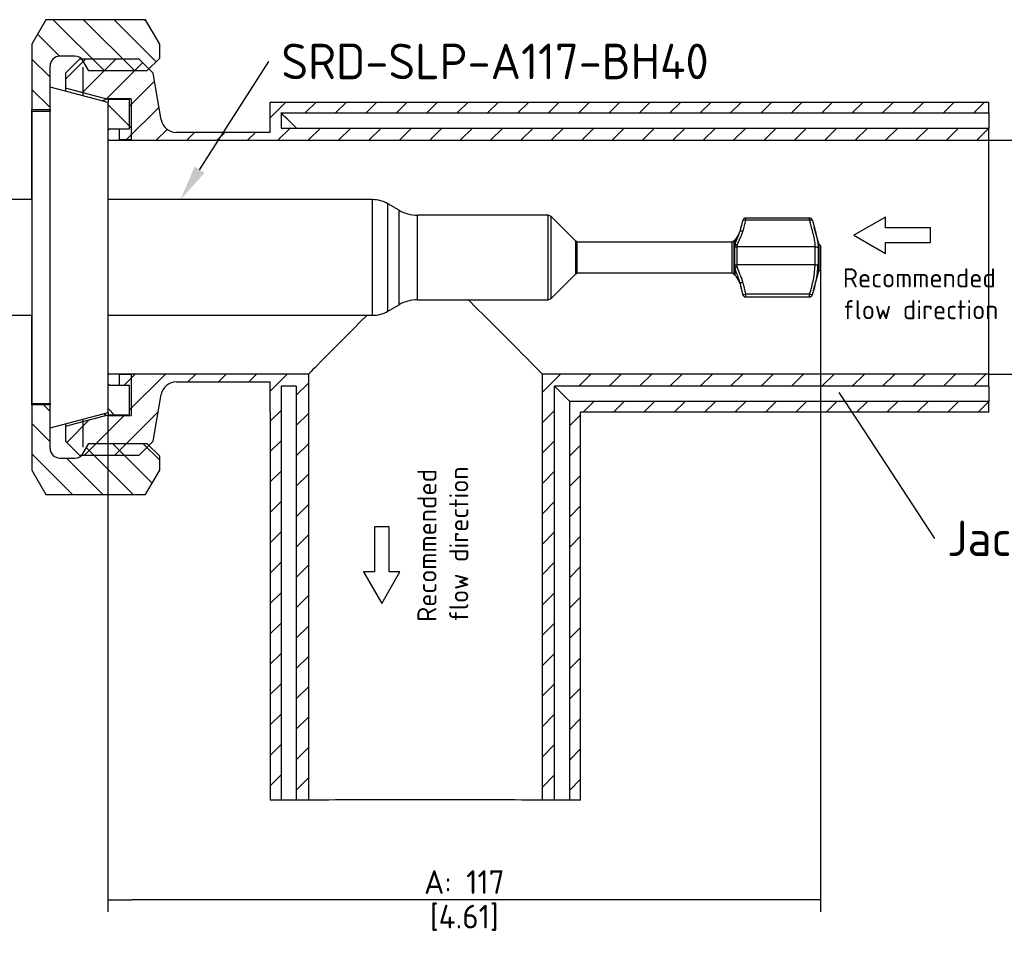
# Paper-space layout 'Invenitec-A4' of a CAD drawing. Header units: millimetres. Extents: x -180 to 175, y 55 to 345.
# Tile 3 of 4: x -91 to 54, y 189 to 324. Entities that reach past the tile are written whole.
import ezdxf
from ezdxf import colors
from ezdxf.entities.mleader import LeaderData, LeaderLine
from ezdxf.math import Vec2, Vec3

# ---------------------------------------------------------------- set-up
doc = ezdxf.new("R2010")
doc.units = ezdxf.units.MM
for name, color, linetype in [('BH40-JACKETED-EL', 7, 'Continuous'), ('BH40-NUT', 7, 'Continuous'), ('BH40-SEAL', 7, 'Continuous'), ('Default', 7, 'Continuous'), ('SRD-SLP-A117-BH4', 7, 'Continuous')]:
    doc.layers.add(name, color=color, linetype=linetype)
doc.styles.add('SEACAD_Solid_Edge_ISO', font='seiso.ttf')
doc.dimstyles.new('Rheonics_Publish', dxfattribs={"dimtxt": 3.5, "dimasz": 3.5, "dimexe": 1.75, "dimexo": 0, "dimgap": 0.875, "dimtad": 1, "dimdec": 1, "dimlfac": 1.111111, "dimdsep": 46, "dimtxsty": 'SEACAD_Solid_Edge_ISO', "dimblk1": '_SE_FILLED', "dimblk2": '_SE_FILLED', "dimsah": 1, "dimcen": 1.75, "dimazin": 0, "dimtfac": 0.5, "dimtdec": 3, "dimtmove": 0, "dimatfit": 3, "dimfxl": 1, "dimarcsym": 0})

# ---------------------------------------------------------------- blocks, each defined once
blk = doc.blocks.new('_SE_FILLED')
at = {"color": 0}
blk.add_line((0, 0), (-1, 0), dxfattribs=at)
blk.add_solid([(0, 0), (-1, -0.1665), (-1, 0.1665), (0, 0)], dxfattribs=at)
blk = doc.blocks.new('SE4')
at = {"layer": 'BH40-JACKETED-EL', "linetype": 'Continuous'}
h = blk.add_hatch(dxfattribs=at)
h.set_pattern_fill('LINE', angle=45, style=0)
edge = h.paths.add_edge_path()
edge.add_arc((47.8, 166.93), 0.178, 184.5357, 270.2109)
edge.add_line((47.8, 166.75), (177.79, 166.75))
edge.add_line((177.79, 166.75), (177.79, 168.55))
edge.add_line((177.79, 168.55), (75.46, 168.55))
edge.add_line((75.46, 168.55), (73.19, 168.55))
edge.add_line((73.19, 168.55), (73.19, 170.8))
edge.add_line((73.19, 170.8), (177.79, 170.8))
edge.add_line((177.79, 170.8), (177.79, 172.4))
edge.add_line((177.79, 172.4), (71.56, 172.4))
edge.add_line((71.56, 172.4), (71.56, 167.92))
edge.add_line((71.56, 167.92), (57.71, 167.92))
edge.add_arc((57.71, 170.17), 2.25, 190, 270, ccw=False)
edge.add_line((55.49, 169.78), (55.26, 171.1))
edge.add_line((55.26, 171.1), (54.28, 176.65))
edge.add_line((54.28, 176.65), (53.64, 177.29))
edge.add_line((53.64, 177.29), (52.21, 178.72))
edge.add_line((52.21, 178.72), (43.77, 178.72))
edge.add_line((43.77, 178.72), (43.39, 178.72))
edge.add_line((43.39, 178.72), (42.73, 178.06))
edge.add_line((42.73, 178.06), (41.32, 176.65))
edge.add_line((41.32, 176.65), (41.32, 174.47))
edge.add_line((41.32, 174.47), (47.46, 172.83))
edge.add_line((47.46, 172.83), (47.62, 172.78))
edge.add_line((47.62, 172.78), (50.77, 172.78))
edge.add_line((50.77, 172.78), (50.77, 168.37))
edge.add_line((50.77, 168.37), (49.25, 168.37))
edge.add_line((49.25, 168.37), (47.9, 168.37))
edge.add_line((47.9, 168.37), (47.8, 168.37))
edge.add_arc((47.8, 168.19), 0.18, 89.9885, 173.9479)
edge.add_line((47.62, 168.21), (47.62, 167.03))
edge.add_line((47.62, 167.03), (47.62, 166.92))
h = blk.add_hatch(dxfattribs=at)
h.set_pattern_fill('LINE', angle=45, style=0)
edge = h.paths.add_edge_path()
edge.add_line((47.62, 132.02), (47.62, 130.73))
edge.add_arc((47.8, 130.75), 0.18, 187.9289, 270.025)
edge.add_line((47.8, 130.57), (47.9, 130.57))
edge.add_line((47.9, 130.57), (47.91, 130.57))
edge.add_line((47.91, 130.57), (49.25, 130.57))
edge.add_line((49.25, 130.57), (50.77, 130.57))
edge.add_line((50.77, 130.57), (50.77, 126.16))
edge.add_line((50.77, 126.16), (47.62, 126.16))
edge.add_line((47.62, 126.16), (47.45, 126.12))
edge.add_line((47.45, 126.12), (41.32, 124.47))
edge.add_line((41.32, 124.47), (41.32, 122.29))
edge.add_line((41.32, 122.29), (42.73, 120.88))
edge.add_line((42.73, 120.88), (43.39, 120.22))
edge.add_line((43.39, 120.22), (43.77, 120.22))
edge.add_line((43.77, 120.22), (52.21, 120.22))
edge.add_line((52.21, 120.22), (53.64, 121.66))
edge.add_line((53.64, 121.66), (54.28, 122.29))
edge.add_line((54.28, 122.29), (55.26, 127.85))
edge.add_line((55.26, 127.85), (55.49, 129.16))
edge.add_arc((57.71, 128.77), 2.25, 90, 170, ccw=False)
edge.add_line((57.71, 131.02), (71.56, 131.02))
edge.add_line((71.56, 131.02), (71.56, 126.54))
edge.add_line((71.56, 126.54), (71.59, 126.54))
edge.add_line((71.59, 126.54), (71.59, 126.54))
edge.add_ellipse((94.52, 148.57), major_axis=(0, 9970.51), ratio=0.0022996, start_angle=133.847387, end_angle=163.887346)
edge.add_line((71.59, 69.2), (73.19, 69.2))
edge.add_line((73.19, 69.2), (73.19, 130.39))
edge.add_line((73.19, 130.39), (75.44, 130.39))
edge.add_line((75.44, 130.39), (75.44, 130.39))
edge.add_ellipse((94.52, 148.57), major_axis=(0, -8297.25), ratio=0.0022996, start_angle=313.609373, end_angle=346.483036)
edge.add_line((75.44, 69.2), (77.24, 69.2))
edge.add_line((77.24, 69.2), (77.24, 69.23))
edge.add_line((77.24, 69.23), (77.24, 132.19))
edge.add_line((77.24, 132.19), (47.8, 132.19))
edge.add_arc((47.8, 132.01), 0.178, 89.7622, 176.45)
h = blk.add_hatch(dxfattribs=at)
h.set_pattern_fill('LINE', angle=45, style=0)
edge = h.paths.add_edge_path()
edge.add_line((177.79, 132.19), (111.8, 132.19))
edge.add_line((111.8, 132.19), (111.8, 69.23))
edge.add_line((111.8, 69.23), (111.8, 69.2))
edge.add_line((111.8, 69.2), (113.6, 69.2))
edge.add_ellipse((94.52, 148.57), major_axis=(0, -8297.25), ratio=0.0022996, start_angle=13.516964, end_angle=46.390627)
edge.add_line((113.6, 130.39), (113.6, 130.39))
edge.add_line((113.6, 130.39), (113.62, 130.39))
edge.add_line((113.62, 130.39), (177.79, 130.39))
edge.add_line((177.79, 130.39), (177.79, 132.19))
h = blk.add_hatch(dxfattribs=at)
h.set_pattern_fill('LINE', angle=45, style=0)
edge = h.paths.add_edge_path()
edge.add_line((117.45, 126.54), (177.79, 126.54))
edge.add_line((177.79, 126.54), (177.79, 128.14))
edge.add_line((177.79, 128.14), (115.85, 128.14))
edge.add_line((115.85, 128.14), (115.85, 69.2))
edge.add_line((115.85, 69.2), (117.45, 69.2))
edge.add_ellipse((94.52, 148.57), major_axis=(0, 9970.51), ratio=0.0022996, start_angle=196.112654, end_angle=226.152613)
edge.add_line((117.45, 126.54), (117.45, 126.54))
at = {"layer": 'BH40-NUT', "linetype": 'Continuous'}
h = blk.add_hatch(dxfattribs=at)
h.set_pattern_fill('LINE', angle=135, style=0)
edge = h.paths.add_edge_path()
edge.add_line((55.26, 178.9), (55.26, 180.97))
edge.add_line((55.26, 180.97), (53.18, 184.57))
edge.add_line((53.18, 184.57), (38.44, 184.57))
edge.add_line((38.44, 184.57), (36.36, 180.97))
edge.add_line((36.36, 180.97), (36.36, 171.3))
edge.add_line((36.36, 171.3), (39.06, 171.3))
edge.add_line((39.06, 171.3), (39.06, 177.73))
edge.add_arc((40.5, 177.73), 1.44, 90, 180, ccw=False)
edge.add_line((40.5, 179.17), (42.73, 179.17))
edge.add_arc((42.72, 177.71), 1.46, 43.7181, 89.654, ccw=False)
edge.add_arc((42.75, 177.74), 1.42, 30.0615, 43.7366, ccw=False)
edge.add_line((43.97, 178.45), (44.81, 177.01))
edge.add_line((44.81, 177.01), (53.37, 177.01))
edge.add_line((53.37, 177.01), (53.64, 177.29))
edge.add_line((53.64, 177.29), (55.26, 178.9))
h = blk.add_hatch(dxfattribs=at)
h.set_pattern_fill('LINE', angle=135, style=0)
edge = h.paths.add_edge_path()
edge.add_line((53.37, 121.94), (44.81, 121.94))
edge.add_line((44.81, 121.94), (43.97, 120.49))
edge.add_arc((42.76, 121.19), 1.4, 316.0941, 329.9674, ccw=False)
edge.add_arc((42.72, 121.23), 1.46, 270.3364, 316.2974, ccw=False)
edge.add_line((42.73, 119.77), (40.5, 119.77))
edge.add_arc((40.5, 121.21), 1.44, 180, 270, ccw=False)
edge.add_line((39.06, 121.21), (39.06, 124.55))
edge.add_line((39.06, 124.55), (39.06, 127.65))
edge.add_line((39.06, 127.65), (36.36, 127.65))
edge.add_line((36.36, 127.65), (36.36, 117.97))
edge.add_line((36.36, 117.97), (38.44, 114.37))
edge.add_line((38.44, 114.37), (53.18, 114.37))
edge.add_line((53.18, 114.37), (55.26, 117.97))
edge.add_line((55.26, 117.97), (55.26, 120.05))
edge.add_line((55.26, 120.05), (53.64, 121.66))
edge.add_line((53.64, 121.66), (53.37, 121.94))
at = {"layer": 'BH40-SEAL', "linetype": 'Continuous'}
h = blk.add_hatch(dxfattribs=at)
h.set_pattern_fill('LINE', scale=2, angle=135, style=0)
edge = h.paths.add_edge_path()
edge.add_line((47.79, 168.37), (47.9, 168.37))
edge.add_line((47.9, 168.37), (49.25, 168.37))
edge.add_line((49.25, 168.37), (49.25, 167.03))
edge.add_line((49.25, 167.03), (49.25, 166.8))
edge.add_line((49.25, 166.8), (51.05, 166.8))
edge.add_line((51.05, 166.8), (51.05, 167.03))
edge.add_line((51.05, 167.03), (51.05, 172.87))
edge.add_line((51.05, 172.87), (47.9, 172.87))
edge.add_arc((47.9, 170.65), 2.22, 90.0385, 101.6316)
edge.add_arc((47.91, 170.59), 2.28, 101.616, 120.2967)
edge.add_line((46.76, 172.56), (47.62, 172.33))
edge.add_line((47.62, 172.33), (47.62, 172.33))
edge.add_line((47.62, 172.33), (47.62, 168.39))
edge.add_arc((47.91, 170.2), 1.83, 260.9749, 266.4663)
h = blk.add_hatch(dxfattribs=at)
h.set_pattern_fill('LINE', scale=2, angle=135, style=0)
edge = h.paths.add_edge_path()
edge.add_line((47.62, 130.55), (47.62, 127.07))
edge.add_line((47.62, 127.07), (47.62, 126.5))
edge.add_line((47.62, 126.5), (47.62, 126.5))
edge.add_line((47.62, 126.5), (46.9, 126.31))
edge.add_arc((47.91, 128.33), 2.26, 243.4483, 258.4286)
edge.add_arc((47.9, 128.31), 2.23, 258.4068, 269.98)
edge.add_line((47.9, 126.07), (51.05, 126.07))
edge.add_line((51.05, 126.07), (51.05, 132.15))
edge.add_line((51.05, 132.15), (49.25, 132.15))
edge.add_line((49.25, 132.15), (49.25, 130.57))
edge.add_line((49.25, 130.57), (47.91, 130.57))
edge.add_line((47.91, 130.57), (47.79, 130.57))
edge.add_arc((47.9, 128.85), 1.72, 93.5477, 99.2944)
at = {"layer": 'BH40-JACKETED-EL', "color": 7, "linetype": 'Continuous'}
for p, q in [((43.39, 178.72), (41.32, 176.65)), ((52.21, 178.72), (43.39, 178.72)), ((54.28, 176.65), (52.21, 178.72)), ((41.32, 176.65), (41.32, 174.47)), ((55.49, 169.78), (54.28, 176.65)), ((41.32, 174.47), (41.32, 174.02)), ((47.62, 172.78), (41.32, 174.47)), ((47.62, 172.78), (47.62, 172.33)), ((50.77, 172.78), (47.62, 172.78)), ((50.77, 172.78), (50.77, 168.37)), ((71.56, 167.92), (71.56, 172.4)), ((71.56, 172.4), (177.79, 172.4)), ((177.79, 170.8), (177.79, 172.4)), ((73.19, 170.8), (177.79, 170.8)), ((177.79, 170.8), (177.79, 168.55)), ((50.77, 168.37), (47.8, 168.37)), ((71.56, 167.92), (57.71, 167.92)), ((73.19, 168.55), (177.79, 168.55)), ((177.79, 166.75), (177.79, 168.55)), ((47.8, 166.75), (177.79, 166.75)), ((177.79, 132.19), (177.79, 166.75)), ((47.8, 157.97), (47.8, 157.97)), ((47.8, 140.87), (47.8, 140.87)), ((77.24, 132.19), (47.8, 132.19)), ((57.71, 131.02), (71.56, 131.02)), ((71.56, 126.54), (71.56, 131.02)), ((177.79, 132.19), (111.8, 132.19)), ((177.79, 130.39), (177.79, 132.19)), ((47.8, 130.57), (50.77, 130.57)), ((50.77, 130.57), (50.77, 126.16)), ((75.44, 130.39), (73.19, 130.39)), ((75.44, 130.39), (75.44, 69.2)), ((177.79, 130.39), (113.6, 130.39)), ((113.6, 69.2), (113.6, 130.39)), ((177.79, 130.39), (177.79, 128.14)), ((54.28, 122.29), (55.49, 129.16)), ((177.79, 128.14), (115.85, 128.14)), ((177.79, 126.54), (177.79, 128.14)), ((41.32, 124.47), (47.62, 126.16)), ((47.62, 126.5), (47.62, 126.16)), ((47.62, 126.16), (50.77, 126.16)), ((71.59, 126.54), (71.56, 126.54)), ((71.59, 126.54), (71.59, 69.2)), ((177.79, 126.54), (117.45, 126.54)), ((117.45, 69.2), (117.45, 126.54)), ((41.32, 124.81), (41.32, 124.47)), ((41.32, 124.47), (41.32, 122.29)), ((41.32, 122.29), (43.39, 120.22)), ((52.21, 120.22), (54.28, 122.29)), ((43.39, 120.22), (52.21, 120.22)), ((73.19, 69.2), (71.59, 69.2)), ((77.24, 69.2), (75.44, 69.2)), ((113.6, 69.2), (111.8, 69.2)), ((117.45, 69.2), (115.85, 69.2))]:
    blk.add_line(p, q, dxfattribs=at)
for centre, major_axis, ratio, start_param, end_param in [((94.52, 149.47), (-21.33, 21.33), 0.00115, -0.464602, -0.001247), ((94.52, 148.57), (0, 9275.7), 0.0023, 1.568399, 1.568642), ((94.52, 149.47), (-17.28, 17.28), 0.00115, 3.140563, 4.337474), ((94.52, 149.47), (17.28, 17.28), 0.00115, 2.093163, 3.142622), ((94.52, 148.57), (0, -7514.49), 0.0023, -1.568617, -1.560234), ((94.52, 148.57), (0, -7514.49), 0.0023, 1.560234, 1.568617), ((94.52, 148.57), (0, 9275.7), 0.0023, -4.710429, -4.703832), ((94.52, 148.57), (0, -8297.25), 0.0023, -1.568606, -1.561231), ((94.52, 148.57), (0, -8297.25), 0.0023, 1.561231, 1.568606), ((94.52, 149.47), (-21.33, 21.33), 0.00115, 3.14054, 3.603895), ((94.52, 148.57), (0, 9275.7), 0.0023, 4.703832, 4.710187), ((94.52, 148.57), (0, 9970.51), 0.0023, -4.71018, -4.704429), ((94.52, 148.57), (0, 9970.51), 0.0023, 4.704429, 4.71018), ((94.52, 69.2), (22.93, 0), 0.0023, 3.141593, 3.149553), ((94.52, 69.2), (21.33, 0), 0.0023, -3.605044, -3.150149), ((94.52, 69.2), (19.08, 0), 0.0023, 3.141593, 3.151158), ((94.52, 69.2), (17.28, 0), 0.0023, 0.010562, 3.131031), ((94.52, 69.2), (21.33, 0), 0.0023, 0.008556, 0.463452), ((94.52, 69.2), (19.08, 0), 0.0023, -0.009566, 0), ((94.52, 69.2), (22.93, 0), 0.0023, -0.00796, 0)]:
    blk.add_ellipse(centre, major_axis=major_axis, ratio=ratio, start_param=start_param, end_param=end_param, dxfattribs=at)
for points, knots in [([(55.49, 169.78), (55.58, 169.27), (55.86, 168.79), (56.66, 168.11), (57.18, 167.92), (57.71, 167.92)], [0, 0, 0, 0, 0.5, 0.5, 1, 1, 1, 1]), ([(47.8, 168.37), (47.75, 168.37), (47.7, 168.35), (47.64, 168.29), (47.62, 168.25), (47.62, 168.21)], [0, 0, 0, 0, 0.5, 0.5, 0.9425543, 0.9425543, 0.9425543, 0.9425543]), ([(47.62, 166.92), (47.62, 166.87), (47.64, 166.83), (47.7, 166.77), (47.75, 166.75), (47.8, 166.75)], [0.0576492, 0.0576492, 0.0576492, 0.0576492, 0.5, 0.5, 1, 1, 1, 1]), ([(47.8, 132.19), (47.75, 132.19), (47.7, 132.17), (47.64, 132.11), (47.62, 132.07), (47.62, 132.03)], [0, 0, 0, 0, 0.5, 0.5, 0.9500116, 0.9500116, 0.9500116, 0.9500116]), ([(57.71, 131.02), (57.18, 131.02), (56.66, 130.83), (55.86, 130.16), (55.58, 129.68), (55.49, 129.16)], [0, 0, 0, 0, 0.5, 0.5, 1, 1, 1, 1]), ([(47.62, 130.73), (47.63, 130.69), (47.64, 130.65), (47.7, 130.59), (47.75, 130.57), (47.8, 130.57)], [0.0872293, 0.0872293, 0.0872293, 0.0872293, 0.5, 0.5, 1, 1, 1, 1])]:
    blk.add_open_spline(points, degree=3, knots=knots, dxfattribs=at)
at = {"layer": 'BH40-NUT', "color": 7, "linetype": 'Continuous'}
for p, q in [((38.44, 184.57), (36.36, 180.97)), ((53.18, 184.57), (38.44, 184.57)), ((55.26, 180.97), (53.18, 184.57)), ((36.36, 180.97), (36.36, 171.3)), ((55.26, 178.9), (55.26, 180.97)), ((42.73, 179.17), (40.5, 179.17)), ((39.06, 171.3), (39.06, 177.73)), ((44.81, 177.01), (43.97, 178.45)), ((43.97, 173.31), (43.97, 177.54)), ((55.26, 178.9), (53.37, 177.01)), ((53.37, 177.01), (44.81, 177.01)), ((40.5, 174.24), (40.5, 174.27)), ((44.81, 173.11), (44.81, 173.09)), ((36.36, 171.3), (39.06, 171.3)), ((36.36, 157.97), (36.36, 171.3)), ((39.06, 171.3), (39.06, 171.02)), ((36.36, 127.65), (36.36, 140.87)), ((39.06, 127.65), (36.36, 127.65)), ((36.36, 127.65), (36.36, 117.97)), ((39.06, 127.82), (39.06, 127.65)), ((39.06, 121.21), (39.06, 127.65)), ((43.97, 121.4), (43.97, 125.53)), ((44.81, 125.75), (44.81, 125.72)), ((40.5, 124.57), (40.5, 124.59)), ((43.97, 120.49), (44.81, 121.94)), ((44.81, 121.94), (53.37, 121.94)), ((53.37, 121.94), (55.26, 120.05)), ((40.5, 119.77), (42.73, 119.77)), ((55.26, 117.97), (55.26, 120.05)), ((36.36, 117.97), (38.44, 114.37)), ((53.18, 114.37), (55.26, 117.97)), ((38.44, 114.37), (53.18, 114.37))]:
    blk.add_line(p, q, dxfattribs=at)
for points in [[(40.5, 179.17), (40.12, 179.17), (39.74, 179.02), (39.21, 178.48), (39.06, 178.11), (39.06, 177.73)], [(39.06, 121.21), (39.06, 120.84), (39.21, 120.46), (39.75, 119.93), (40.12, 119.77), (40.5, 119.77)]]:
    blk.add_open_spline(points, degree=3, knots=[0, 0, 0, 0, 0.5, 0.5, 1, 1, 1, 1], dxfattribs=at)
for points in [[(43.97, 178.45), (43.72, 178.89), (43.23, 179.17), (42.73, 179.17)], [(42.73, 119.77), (43.23, 119.77), (43.72, 120.05), (43.97, 120.49)]]:
    blk.add_open_spline(points, degree=3, dxfattribs=at)
at = {"layer": 'BH40-SEAL', "color": 7, "linetype": 'Continuous'}
for p, q in [((51.05, 172.87), (47.9, 172.87)), ((51.05, 172.87), (51.05, 166.8)), ((49.25, 168.37), (47.9, 168.37)), ((49.25, 168.37), (49.25, 166.8)), ((51.05, 166.8), (49.25, 166.8)), ((49.25, 132.15), (51.05, 132.15)), ((49.25, 132.15), (49.25, 130.57)), ((51.05, 132.15), (51.05, 126.07)), ((47.9, 130.57), (49.25, 130.57)), ((47.9, 126.07), (51.05, 126.07))]:
    blk.add_line(p, q, dxfattribs=at)
for points in [[(47.9, 172.87), (47.5, 172.87), (47.11, 172.76), (46.76, 172.56)], [(47.62, 168.39), (47.71, 168.38), (47.81, 168.37), (47.9, 168.37)], [(47.9, 130.57), (47.81, 130.57), (47.71, 130.57), (47.62, 130.55)], [(46.9, 126.31), (47.21, 126.16), (47.55, 126.07), (47.9, 126.07)]]:
    blk.add_open_spline(points, degree=3, dxfattribs=at)
at = {"layer": 'SRD-SLP-A117-BH4', "color": 7, "linetype": 'Continuous'}
for p, q in [((39.09, 124.22), (39.09, 174.62)), ((47.62, 172.33), (39.09, 174.62)), ((47.62, 126.5), (47.62, 172.33)), ((36.39, 127.82), (36.39, 171.02)), ((39.09, 171.02), (36.39, 171.02)), ((36.39, 157.97), (25.23, 157.97)), ((86.71, 157.97), (47.62, 157.97)), ((86.71, 140.87), (86.71, 157.97)), ((88.96, 141.47), (88.96, 157.36)), ((90.64, 156.4), (88.96, 157.36)), ((90.64, 142.44), (90.64, 156.4)), ((93.34, 143.16), (93.34, 155.67)), ((112.64, 155.67), (93.34, 155.67)), ((112.64, 143.16), (112.64, 155.67)), ((113.09, 155.49), (112.64, 155.67)), ((113.09, 143.34), (113.09, 155.49)), ((116.74, 151.85), (113.09, 155.49)), ((151.3, 154.92), (141.84, 154.92)), ((151.28, 155.24), (141.86, 155.24)), ((141.15, 153.92), (140.97, 153.23)), ((140.97, 153.23), (140.97, 153.21)), ((152.65, 151.44), (151.99, 153.92)), ((116.74, 146.99), (116.74, 151.85)), ((116.95, 151.68), (116.74, 151.85)), ((116.95, 147.16), (116.95, 151.68)), ((139.87, 151.68), (116.95, 151.68)), ((140.14, 151.89), (139.87, 151.68)), ((139.87, 147.16), (139.87, 151.68)), ((140.27, 152.02), (140.14, 151.89)), ((140.14, 146.94), (140.14, 151.89)), ((140.27, 152.02), (140.27, 151.25)), ((152.65, 147.39), (152.65, 151.44)), ((152.88, 151.21), (152.65, 151.44)), ((140.23, 148.37), (140.23, 150.9)), ((152.12, 150.98), (140.55, 150.98)), ((140.55, 150.98), (140.55, 148.32)), ((152.12, 148.32), (152.12, 150.98)), ((152.56, 150.78), (152.56, 148.45)), ((152.88, 147.62), (152.88, 151.21)), ((152.92, 151.18), (152.88, 151.21)), ((152.92, 147.66), (152.92, 151.18)), ((113.09, 143.34), (116.74, 146.99)), ((116.74, 146.99), (116.95, 147.16)), ((116.95, 147.16), (139.87, 147.16)), ((139.87, 147.16), (140.14, 146.94)), ((140.27, 146.82), (140.27, 147.98)), ((152.12, 148.32), (140.55, 148.32)), ((151.99, 144.92), (152.65, 147.39)), ((152.65, 147.39), (152.88, 147.62)), ((152.88, 147.62), (152.92, 147.66)), ((140.14, 146.94), (140.27, 146.82)), ((140.97, 145.61), (140.97, 145.77)), ((140.97, 145.61), (141.15, 144.92)), ((93.34, 143.16), (112.64, 143.16)), ((112.64, 143.16), (113.09, 143.34)), ((151.3, 144.02), (141.84, 144.02)), ((141.86, 143.59), (151.28, 143.59)), ((88.96, 141.47), (90.64, 142.44)), ((25.23, 140.87), (36.39, 140.87)), ((47.62, 140.87), (86.71, 140.87)), ((36.39, 127.82), (39.09, 127.82)), ((39.09, 124.22), (47.62, 126.5))]:
    blk.add_line(p, q, dxfattribs=at)
for centre, radius, start, end in [((86.71, 153.47), 4.5, 60, 90), ((93.34, 161.07), 5.4, 240, 270), ((212.94, 134.81), 74.29, 164.3439, 165.0948), ((214.38, 134.23), 75.43, 164.0781, 165.3459), ((146.44, 154.88), 4.6, 175.4373, 179.4617), ((146.7, 154.88), 4.6, 0.5383, 4.5627), ((276.35, 189.19), 129.27, 195.3905, 195.8554), ((138.36, 153.93), 2.7, 315, 345), ((212.94, 134.81), 74.29, 165.0948, 165.6553), ((142.05, 150.9), 1.81, 168.87, 179.9484), ((141.94, 150.97), 1.39, 167.266, 179.8549), ((135.34, 149.35), 17.25, 341.9282, 357.03), ((142.5, 148.37), 2.27, 180.0421, 189.9498), ((142.27, 148.32), 1.72, 180.1072, 191.4372), ((135.48, 149.29), 16.67, 341.5619, 356.6591), ((138.36, 144.91), 2.7, 15, 45), ((210.58, 162.12), 71.51, 193.2213, 194.6839), ((211.2, 162.56), 71.8, 193.5401, 194.9666), ((212.94, 164.03), 74.29, 194.9052, 195.6561), ((276.35, 109.64), 129.27, 164.1446, 164.188), ((93.34, 137.76), 5.4, 90, 120), ((145.72, 143.95), 3.88, 179.0718, 185.3405), ((147.26, 143.96), 4.03, 354.7846, 0.8059), ((86.71, 145.37), 4.5, 270, 300)]:
    blk.add_arc(centre, radius, start, end, dxfattribs=at)
for centre, major_axis, ratio, start_param, end_param in [((141.84, 154.74), (0.434, -0.12), 0.390057, 1.678316, 3.069208), ((141.84, 154.74), (0.434, -0.12), 0.390057, 3.069208, 3.164688), ((151.3, 154.74), (-0.434, -0.12), 0.390057, 3.118497, 4.604869), ((141.4, 153.1), (-0.436, 0.11), 0.462638, 4.828681, 6.254536), ((140.55, 150.72), (0.45, 0), 0.577586, 1.570796, 2.356194), ((140.59, 151.03), (-0.44, 0.096), 0.55521, 4.833066, 5.634728), ((152.12, 150.72), (0.45, 0), 0.577586, 0.261799, 1.570796), ((152.12, 148.5), (0.45, 0), 0.407047, 4.712389, 6.021386), ((140.55, 148.5), (-0.45, 0), 0.407047, 0.785398, 1.570796), ((140.59, 148.16), (-0.442, -0.087), 0.385838, 0.693642, 1.495304), ((141.4, 145.88), (-0.438, -0.102), 0.285867, 0.078562, 1.504418), ((141.84, 144.11), (-0.436, -0.113), 0.209241, 0.030192, 1.516563), ((141.84, 144.1), (0.434, 0.12), 0.390057, 3.118497, 3.218801), ((151.3, 144.11), (0.436, -0.113), 0.209241, 4.766622, 6.252994), ((151.3, 144.1), (-0.434, 0.12), 0.390057, 3.065101, 3.164688)]:
    blk.add_ellipse(centre, major_axis=major_axis, ratio=ratio, start_param=start_param, end_param=end_param, dxfattribs=at)
for points, knots in [([(141.86, 155.24), (141.82, 155.24), (141.77, 155.24), (141.69, 155.21), (141.64, 155.19), (141.61, 155.17), (141.58, 155.15), (141.55, 155.12), (141.53, 155.09), (141.5, 155.05), (141.47, 155.01), (141.45, 154.97), (141.43, 154.92), (141.42, 154.89), (141.41, 154.87)], [0, 0, 0, 0, 0.142968, 0.265483, 0.363075, 0.401865, 0.441394, 0.507183, 0.58917, 0.684402, 0.761607, 0.841127, 0.92094, 1, 1, 1, 1]), ([(151.73, 154.87), (151.72, 154.89), (151.71, 154.93), (151.69, 154.98), (151.67, 155.02), (151.65, 155.05), (151.62, 155.08), (151.59, 155.12), (151.56, 155.15), (151.53, 155.17), (151.49, 155.19), (151.44, 155.21), (151.4, 155.23), (151.34, 155.24), (151.3, 155.24), (151.28, 155.24)], [0, 0, 0, 0, 0.078046, 0.19027, 0.288885, 0.343002, 0.388554, 0.477584, 0.538255, 0.599708, 0.671484, 0.738749, 0.816759, 0.904377, 1, 1, 1, 1]), ([(152.12, 150.98), (152.12, 151.13), (152.11, 151.45), (152.05, 151.92), (151.95, 152.41), (151.8, 153.06), (151.63, 153.72), (151.44, 154.39), (151.35, 154.73), (151.3, 154.92)], [0, 0, 0, 0, 0.121196, 0.251314, 0.366239, 0.500435, 0.74975, 0.863337, 1, 1, 1, 1]), ([(151.72, 154.9), (151.72, 154.9), (151.72, 154.9), (151.72, 154.9), (151.73, 154.87), (151.73, 154.85)], [0.4076119, 0.4076119, 0.4076119, 0.4076119, 0.5031882, 0.7663523, 1, 1, 1, 1]), ([(151.73, 154.84), (151.73, 154.85), (151.73, 154.86), (151.72, 154.87), (151.72, 154.88)], [0, 0, 0, 0, 0.1223046, 0.2042548, 0.2042548, 0.2042548, 0.2042548]), ([(140.27, 151.25), (140.28, 151.3), (140.29, 151.39), (140.33, 151.53), (140.37, 151.67), (140.42, 151.81), (140.48, 151.94), (140.54, 152.08), (140.6, 152.22), (140.66, 152.37), (140.73, 152.53), (140.8, 152.68), (140.86, 152.85), (140.92, 153.03), (140.95, 153.15), (140.97, 153.21)], [0, 0, 0, 0, 0.071167, 0.141889, 0.212625, 0.283813, 0.355861, 0.429143, 0.503997, 0.58072, 0.65957, 0.740762, 0.824477, 0.910854, 1, 1, 1, 1]), ([(141.4, 153.31), (141.38, 153.22), (141.33, 153.04), (141.2, 152.7), (141.04, 152.36), (140.88, 152.03), (140.76, 151.77), (140.65, 151.53), (140.61, 151.36), (140.59, 151.28)], [0, 0, 0, 0, 0.120824, 0.25025, 0.500319, 0.625944, 0.751342, 0.884323, 1, 1, 1, 1]), ([(151.99, 153.92), (152, 153.88), (152.1, 153.49), (152.24, 152.94), (152.39, 152.27), (152.48, 151.77), (152.55, 151.28), (152.55, 150.95), (152.56, 150.78)], [0.2230006, 0.2230006, 0.2230006, 0.2230006, 0.2503669, 0.4996533, 0.6295078, 0.7488136, 0.8759909, 1, 1, 1, 1]), ([(140.97, 145.77), (140.95, 145.83), (140.92, 145.96), (140.87, 146.14), (140.81, 146.32), (140.75, 146.49), (140.69, 146.65), (140.63, 146.8), (140.57, 146.96), (140.51, 147.1), (140.46, 147.25), (140.41, 147.4), (140.36, 147.54), (140.33, 147.69), (140.29, 147.83), (140.28, 147.93), (140.27, 147.98)], [0, 0, 0, 0, 0.082872, 0.16335, 0.241517, 0.317481, 0.391376, 0.463366, 0.533645, 0.602437, 0.669993, 0.736596, 0.802555, 0.868204, 0.933895, 1, 1, 1, 1]), ([(140.59, 147.98), (140.61, 147.89), (140.65, 147.71), (140.76, 147.43), (140.88, 147.15), (141.01, 146.87), (141.14, 146.57), (141.25, 146.27), (141.34, 146), (141.38, 145.83), (141.4, 145.75)], [0, 0, 0, 0, 0.115945, 0.248787, 0.373862, 0.499237, 0.642338, 0.785223, 0.895695, 1, 1, 1, 1]), ([(151.73, 143.98), (151.78, 144.17), (151.87, 144.48), (151.95, 144.79), (151.99, 144.92)], [0, 0, 0, 0, 0.131752, 0.2230006, 0.2230006, 0.2230006, 0.2230006]), ([(141.41, 143.98), (141.41, 143.97), (141.41, 143.96), (141.42, 143.94), (141.42, 143.93), (141.42, 143.94), (141.42, 143.95), (141.41, 143.98), (141.41, 144)], [0, 0, 0, 0, 0.122305, 0.237331, 0.36011, 0.503188, 0.766352, 1, 1, 1, 1]), ([(141.41, 143.97), (141.42, 143.95), (141.43, 143.92), (141.44, 143.87), (141.46, 143.83), (141.49, 143.79), (141.51, 143.76), (141.54, 143.73), (141.58, 143.68), (141.65, 143.64), (141.75, 143.6), (141.82, 143.6), (141.86, 143.59)], [0, 0, 0, 0, 0.060723, 0.15116, 0.238503, 0.343584, 0.390247, 0.434935, 0.540969, 0.673078, 0.828138, 1, 1, 1, 1]), ([(151.28, 143.59), (151.3, 143.59), (151.34, 143.6), (151.4, 143.61), (151.44, 143.62), (151.49, 143.64), (151.53, 143.67), (151.56, 143.69), (151.59, 143.72), (151.62, 143.75), (151.65, 143.78), (151.66, 143.81), (151.68, 143.84), (151.69, 143.87), (151.71, 143.91), (151.71, 143.93), (151.72, 143.94)], [0, 0, 0, 0, 0.0955991, 0.183195, 0.2611847, 0.3284331, 0.4001909, 0.4616285, 0.5222841, 0.6112916, 0.6568313, 0.7109351, 0.7746509, 0.8459984, 0.9219737, 0.9611521, 0.9611521, 0.9611521, 0.9611521]), ([(151.73, 144), (151.73, 143.99), (151.72, 143.97), (151.72, 143.95), (151.72, 143.94), (151.72, 143.93), (151.72, 143.94), (151.73, 143.97), (151.73, 143.98)], [0, 0, 0, 0, 0.122316, 0.237347, 0.360123, 0.503198, 0.766368, 1, 1, 1, 1])]:
    blk.add_open_spline(points, degree=3, knots=knots, dxfattribs=at)
blk = doc.blocks.new('SG')
at = {"layer": 'Default', "color": 7, "linetype": 'Continuous'}
for p, q in [((85.39, 102.93), (88.07, 98.28)), ((87, 102.93), (85.39, 102.93)), ((88.07, 98.28), (90.76, 102.93)), ((90.76, 102.93), (89.15, 102.93))]:
    blk.add_line(p, q, dxfattribs=at)
blk = doc.blocks.new('SE6')
blk.add_blockref('SG', (0, 0))
blk = doc.blocks.new('SG1')
at = {"layer": 'Default', "color": 7, "linetype": 'Continuous'}
for p, q in [((162.5, 155.39), (157.84, 152.71)), ((162.5, 153.78), (162.5, 155.39)), ((157.84, 152.71), (162.5, 150.02)), ((162.5, 150.02), (162.5, 151.63))]:
    blk.add_line(p, q, dxfattribs=at)
blk = doc.blocks.new('SE7')
blk.add_blockref('SG1', (0, 0))
blk = doc.blocks.new('DMBLK12')
at = {"layer": 'Default', "color": 0, "linetype": 'Continuous', "lineweight": -2, "transparency": 16777216}
for p, q in [((27.27, 290.71), (27.27, 192.24)), ((-78.03, 265.69), (-78.03, 192.24)), ((23.77, 193.99), (-74.53, 193.99))]:
    blk.add_line(p, q, dxfattribs=at)
at = {"layer": 'Defpoints', "color": 0, "linetype": 'Continuous', "transparency": 16777216}
for p in [(27.27, 290.71), (-78.03, 265.69), (-78.03, 193.99)]:
    blk.add_point(p, dxfattribs=at)
at = {"layer": 'Default', "color": 0, "linetype": 'Continuous', "lineweight": -2, "transparency": 16777216, "xscale": 3.5, "yscale": 3.5, "zscale": 3.5, "rotation": 180}
blk.add_blockref('_SE_FILLED', (-78.03, 193.99), dxfattribs=at)
at = {"layer": 'Default', "color": 0, "linetype": 'Continuous', "lineweight": -2, "transparency": 16777216, "xscale": 3.5, "yscale": 3.5, "zscale": 3.5}
blk.add_blockref('_SE_FILLED', (27.27, 193.99), dxfattribs=at)
at = {"layer": 'Default', "color": 0, "linetype": 'Continuous', "transparency": 16777216, "char_height": 3.5, "attachment_point": 5, "style": 'SEACAD_Solid_Edge_ISO'}
for s, insert in [('\\A1;A: 117', (-25.38, 196.62)), ('[4.61]', (-25.38, 191.34))]:
    blk.add_mtext(s, dxfattribs=dict(at, insert=insert))
blk = doc.blocks.new('DMBLK13')
at = {"layer": 'Default', "color": 0, "linetype": 'Continuous', "lineweight": -2, "transparency": 16777216}
for p, q in [((52.15, 306.28), (68.4, 306.28)), ((66.65, 302.78), (66.65, 275.22)), ((52.15, 271.72), (68.4, 271.72))]:
    blk.add_line(p, q, dxfattribs=at)
at = {"layer": 'Defpoints', "color": 0, "linetype": 'Continuous', "transparency": 16777216}
for p in [(52.15, 306.28), (52.15, 271.72), (66.65, 271.72)]:
    blk.add_point(p, dxfattribs=at)
at = {"layer": 'Default', "color": 0, "linetype": 'Continuous', "lineweight": -2, "transparency": 16777216, "xscale": 3.5, "yscale": 3.5, "zscale": 3.5}
for p, rotation in [((66.65, 306.28), 90), ((66.65, 271.72), 270)]:
    blk.add_blockref('_SE_FILLED', p, dxfattribs=dict(at, rotation=rotation))
at = {"layer": 'Default', "color": 0, "linetype": 'Continuous', "transparency": 16777216, "char_height": 3.5, "attachment_point": 5, "rotation": 90, "style": 'SEACAD_Solid_Edge_ISO'}
for s, insert in [('\\A1;%%C 38.4', (63.86, 289)), ('[1.51]', (69.29, 289))]:
    blk.add_mtext(s, dxfattribs=dict(at, insert=insert))

psp = doc.layouts.new('Invenitec-A4')

# ---------------------------------------------------------------- linework, layer by layer
at = {"layer": 'Default', "color": 7, "linetype": 'Continuous'}
for p, q in [((43.517, 293.313), (36.849, 293.313)), ((43.517, 291.163), (43.517, 293.313)), ((36.849, 291.163), (43.517, 291.163)), ((-38.649, 249.131), (-38.649, 242.463)), ((-36.5, 249.131), (-38.649, 249.131)), ((-36.5, 242.463), (-36.5, 249.131))]:
    psp.add_line(p, q, dxfattribs=at)

# ---------------------------------------------------------------- block references
for name in ['SE7', 'SE6']:
    psp.add_blockref(name, (-125.647, 139.529))
at = {"layer": 'Default'}
psp.add_blockref('SE4', (-125.647, 139.529), dxfattribs=at)

# ---------------------------------------------------------------- texts
at = {"layer": 'Default', "insert": (30.572, 287.348), "char_height": 2.82222, "width": 25.14348, "attachment_point": 1}
psp.add_mtext('{\\fSolid Edge ANSI|b0||i0||c0|p34;\\C7;\\H2.822222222;\\W1.;Recommended \\P}{\\fSolid Edge ANSI|b0||i0||c0|p34;\\C7;\\H2.822222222;\\W1.;flow direction}', dxfattribs=at)
at = {"layer": 'Default', "insert": (-32.311, 235.089), "char_height": 2.82222, "width": 25.14348, "attachment_point": 1, "rotation": 90}
psp.add_mtext('{\\fSolid Edge ANSI|b0||i0||c0|p34;\\C7;\\H2.822222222;\\W1.;Recommended \\P}{\\fSolid Edge ANSI|b0||i0||c0|p34;\\C7;\\H2.822222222;\\W1.;flow direction}', dxfattribs=at)

# ---------------------------------------------------------------- dimensions: what is measured, and where the dimension line sits
at = {"layer": 'Default', "color": 7, "linetype": 'Continuous'}
dim = psp.add_linear_dim(base=(66.655, 271.721), p1=(52.145, 306.281), p2=(52.145, 271.721), angle=270, text='\\A1;%%C <>', dimstyle='Rheonics_Publish', override={"dimpost": '\\X'}, dxfattribs=at)
dim.commit()
dim.dimension.update_dxf_attribs({"geometry": 'DMBLK13', "text_midpoint": (66.655, 289.001), "dimtype": 161})
dim = psp.add_linear_dim(base=(-78.03, 193.989), p1=(27.273, 290.706), p2=(-78.03, 265.691), text='\\A1;A: <>', dimstyle='Rheonics_Publish', override={"dimpost": '\\X'}, dxfattribs=at)
dim.commit()
dim.dimension.update_dxf_attribs({"geometry": 'DMBLK12', "text_midpoint": (-25.379, 193.989), "dimtype": 160})

# ---------------------------------------------------------------- leaders
ml = psp.add_multileader_mtext('Standard', dxfattribs=at)
ml.set_content('{\\pxsm0.9;\\fSolid Edge ISO|b0||i0||c0|p34;\\W1.;SRD-SLP-A117-BH40\\P}', color=7)
ml.set_leader_properties()
ml.build(insert=Vec2(0, 0))
ml.multileader.update_dxf_attribs({"dogleg_length": 0, "arrow_head_size": 5.25})
ctx = ml.context
ctx.base_point, ctx.char_height, ctx.arrow_head_size, ctx.landing_gap_size, ctx.plane_origin = Vec3(-54.25, 317.906), 5.25, 5.25, 1.837, Vec3(-125.647, 139.529)
notes = []
notes.append((ctx, [(0, (1, 1, 0), (-54.25, 317.906), (1, 0), 0, [(0, [(-67.321, 297.497)], 0, [])])]))
ctx.mtext.insert = Vec3(-52.412, 320.557)
ml = psp.add_multileader_mtext('Standard', dxfattribs=at)
ml.set_content('{\\pxsm0.9;\\fSolid Edge ISO|b0||i0||c0|p34;\\W1.;Jacketed Elbow\\P}', color=7)
ml.set_leader_properties()
ml.set_arrow_properties(name='_SE_FILLED')
ml.build(insert=Vec2(0, 0))
ml.multileader.update_dxf_attribs({"dogleg_length": 0, "arrow_head_size": 5.25})
ctx = ml.context
ctx.base_point, ctx.char_height, ctx.arrow_head_size, ctx.landing_gap_size, ctx.plane_origin = Vec3(44.12, 247.43), 5.25, 5.25, 1.837, Vec3(-125.647, 139.529)
notes.append((ctx, [(0, (1, 1, 0), (44.12, 247.43), (1, 0), 0, [(0, [(29.979, 268.975)], 0, [])])]))
ctx.mtext.insert = Vec3(45.957, 250.071)
for ctx, leaders in notes:
    for number, flags, end, landing, length, lines in leaders:
        leader = LeaderData()
        leader.index, (leader.has_last_leader_line, leader.has_dogleg_vector, leader.attachment_direction) = number, flags
        leader.last_leader_point, leader.dogleg_vector, leader.dogleg_length = Vec3(end), Vec3(landing), length
        for number, points, colour, breaks in lines:
            line = LeaderLine()
            line.index, line.vertices, line.color, line.breaks = number, Vec3.list(points), colors.encode_raw_color(colour), breaks
            leader.lines.append(line)
        ctx.leaders.append(leader)

doc.saveas('drawing.dxf')
